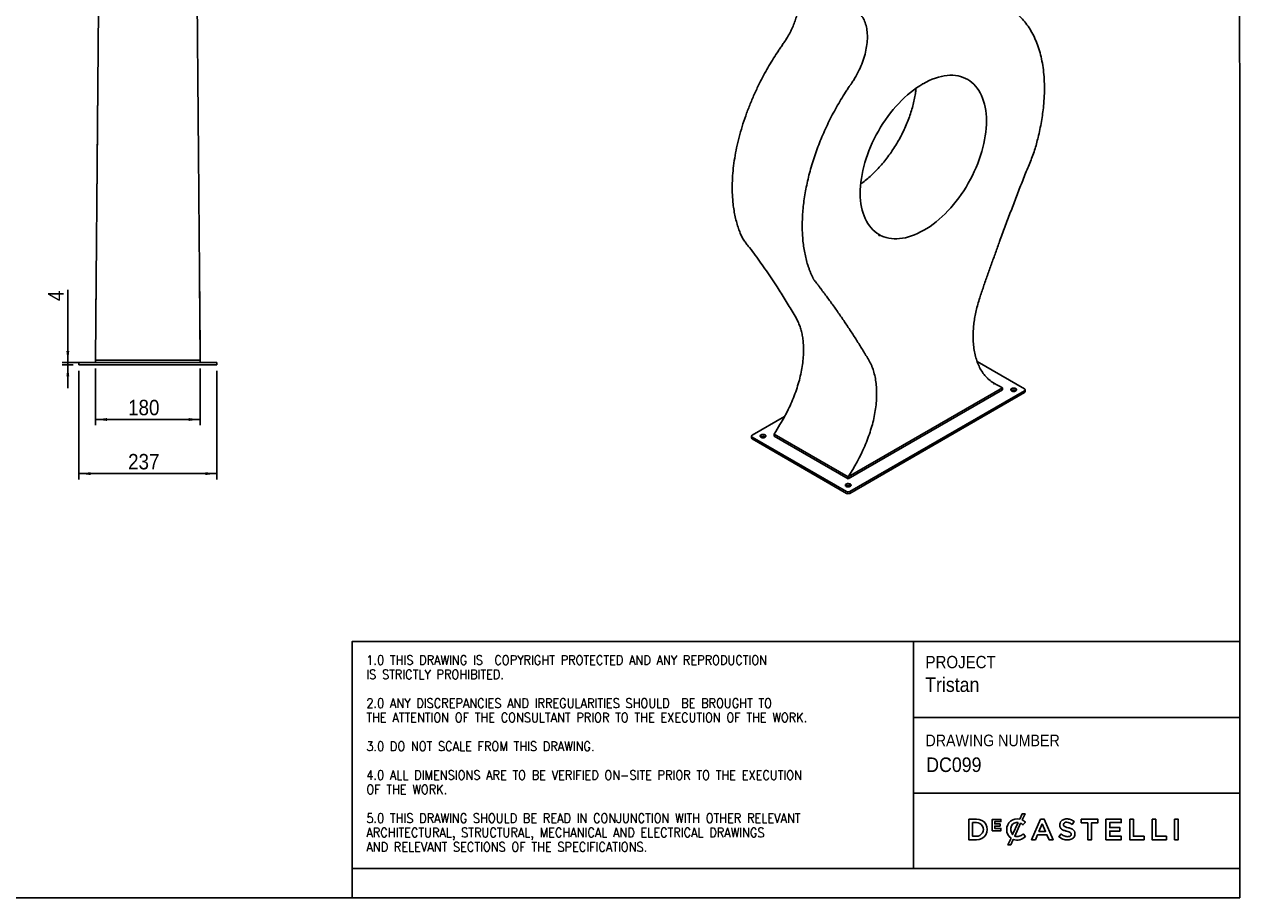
# Model space of a CAD drawing. Header units: millimetres. Extents: x 98 to 4198, y 5 to 2875.
# Tile 2 of 3: x 2110 to 4198, y 5 to 1505. Entities that reach past the tile are written whole.
import ezdxf

# ---------------------------------------------------------------- set-up
doc = ezdxf.new("R2010")
doc.units = ezdxf.units.MM
doc.header["$LTSCALE"] = 10
doc.linetypes.add('SLD-Solido', pattern=[0])
for name, color, linetype in [('NOTE', 3, 'SLD-Solido'), ('QUOTE', 1, 'SLD-Solido'), ('SCHIZZI', 9, 'Continuous')]:
    doc.layers.add(name, color=color, linetype=linetype)
doc.styles.add('SLDTEXTSTYLE0', font='Gothic.ttf', dxfattribs={"width": 0.913})
doc.styles.add('SLDTEXTSTYLE1', font='romans__.ttf', dxfattribs={"width": 0.893})
doc.dimstyles.new('SLDDIMSTYLE0', dxfattribs={"dimtxt": 26.458333, "dimasz": 20, "dimexe": 0, "dimexo": 0.0625, "dimgap": 6.614583, "dimtad": 1, "dimdec": 1, "dimrnd": 1e-09, "dimzin": 12, "dimdsep": 46, "dimtxsty": 'SLDTEXTSTYLE0', "dimsah": 1, "dimcen": 0.09, "dimadec": 0, "dimazin": 3, "dimtfac": 1, "dimtdec": 1, "dimtofl": 0, "dimtmove": 0, "dimatfit": 3, "dimfxl": 0, "dimfrac": 2, "dimtolj": 1, "dimtzin": 12, "dimarcsym": 0})
doc.dimstyles.new('SLDDIMSTYLE1', dxfattribs={"dimtxt": 26.458333, "dimasz": 20, "dimexe": 0, "dimexo": 0.0625, "dimgap": 6.614583, "dimtad": 1, "dimdec": 1, "dimrnd": 1e-09, "dimzin": 12, "dimdsep": 46, "dimtxsty": 'SLDTEXTSTYLE0', "dimsah": 1, "dimcen": 0.09, "dimadec": 0, "dimazin": 3, "dimtfac": 1, "dimtdec": 1, "dimtmove": 0, "dimatfit": 0, "dimfxl": 0, "dimfrac": 2, "dimtolj": 1, "dimtzin": 12, "dimarcsym": 0})

# ---------------------------------------------------------------- blocks, each defined once
blk = doc.blocks.new('_D_2')
at = {"layer": 'QUOTE'}
for p, q in [((2231.9, 914.3), (2231.9, 816.4)), ((2411.9, 914.3), (2411.9, 816.4)), ((2231.9, 826.4), (2411.9, 826.4))]:
    blk.add_line(p, q, dxfattribs=at)
for points in [[(2231.9, 826.4), (2251.9, 823.9), (2251.9, 828.9)], [(2411.9, 826.4), (2391.9, 828.9), (2391.9, 823.9)]]:
    blk.add_solid(points, dxfattribs=at)
at = {"layer": 'QUOTE', "insert": (2287.9, 860.2), "char_height": 26.46, "attachment_point": 1, "style": 'SLDTEXTSTYLE0'}
blk.add_mtext('180', dxfattribs=at)
blk = doc.blocks.new('_D_3')
at = {"layer": 'QUOTE'}
for p, q in [((2203.4, 910.3), (2203.4, 723.4)), ((2440.4, 910.3), (2440.4, 723.4)), ((2203.4, 733.4), (2440.4, 733.4))]:
    blk.add_line(p, q, dxfattribs=at)
for points in [[(2203.4, 733.4), (2223.4, 730.9), (2223.4, 735.9)], [(2440.4, 733.4), (2420.4, 735.9), (2420.4, 730.9)]]:
    blk.add_solid(points, dxfattribs=at)
at = {"layer": 'QUOTE', "insert": (2287.9, 767.2), "char_height": 26.46, "attachment_point": 1, "style": 'SLDTEXTSTYLE0'}
blk.add_mtext('237', dxfattribs=at)
blk = doc.blocks.new('_D_4')
at = {"layer": 'QUOTE'}
for p, q in [((2184.4, 924.3), (2184.4, 1049.4)), ((2221.9, 924.3), (2174.4, 924.3)), ((2193.4, 920.3), (2174.4, 920.3)), ((2184.4, 924.3), (2184.4, 920.3)), ((2184.4, 920.3), (2184.4, 880.3))]:
    blk.add_line(p, q, dxfattribs=at)
for points in [[(2184.4, 924.3), (2186.9, 944.3), (2181.9, 944.3)], [(2184.4, 920.3), (2181.9, 900.3), (2186.9, 900.3)]]:
    blk.add_solid(points, dxfattribs=at)
at = {"layer": 'QUOTE', "insert": (2150.6, 1029.9), "char_height": 26.5, "attachment_point": 1, "rotation": 90, "style": 'SLDTEXTSTYLE0'}
blk.add_mtext('4', dxfattribs=at)

msp = doc.modelspace()

# ---------------------------------------------------------------- linework, layer by layer
for p, q in [((3653.15, 1403.52), (3653.51, 1403.32)), ((3653.16, 1403.11), (3653.16, 1404.34)), ((3653.51, 1403.32), (3653.51, 1404.54)), ((2233.11, 1069.48), (2231.9, 928.3)), ((2233.11, 1069.49), (2233.11, 1069.49)), ((2410.69, 1069.6), (2410.69, 1069.6)), ((2410.69, 1069.6), (2411.9, 928.3)), ((2203.4, 920.3), (2203.4, 924.3)), ((2203.4, 924.3), (2207.4, 924.3)), ((2207.4, 920.3), (2203.4, 920.3)), ((2207.4, 924.3), (2436.4, 924.3)), ((2207.4, 920.3), (2436.4, 920.3)), ((2231.9, 928.3), (2231.9, 929.51)), ((2231.9, 928.3), (2411.9, 928.3)), ((2231.9, 928.3), (2411.9, 928.3)), ((2231.9, 924.3), (2231.9, 928.3)), ((2231.9, 928.3), (2233.4, 928.28)), ((2410.4, 928.28), (2411.9, 928.3)), ((2411.9, 928.3), (2411.9, 929.51)), ((2411.9, 924.3), (2411.9, 928.3)), ((2436.4, 924.3), (2440.4, 924.3)), ((2440.4, 920.3), (2436.4, 920.3)), ((2440.4, 924.3), (2440.4, 920.3)), ((3827.65, 879.12), (3746.5, 925.97)), ((3525.01, 727.68), (3790.18, 880.75)), ((3525.01, 724.41), (3790.18, 877.49)), ((3775.26, 886.94), (3775.54, 886.78)), ((3790.18, 877.49), (3790.18, 880.75)), ((3828.83, 874.22), (3828.83, 877.49)), ((3527.84, 702.78), (3827.65, 875.85)), ((3527.84, 699.51), (3827.65, 872.59)), ((3415.61, 831.47), (3360.26, 799.52)), ((3359.09, 797.89), (3359.09, 794.62)), ((3360.26, 796.25), (3522.18, 702.78)), ((3397.73, 801.15), (3525.01, 727.68)), ((3397.73, 797.89), (3397.73, 801.15)), ((3397.73, 801.15), (3525.01, 727.68)), ((3397.73, 801.15), (3398.79, 800.53)), ((3397.73, 797.89), (3525.01, 724.41)), ((3360.26, 792.99), (3522.18, 699.51)), ((3523.95, 728.28), (3525.01, 727.68)), ((3525.01, 724.41), (3525.01, 727.68))]:
    msp.add_line(p, q)
at = {"flags": 128}
for points in [[(3577.15, 1142.98), (3578.16, 1142.44), (3579.46, 1141.78)], [(3812.81, 875.45), (3813.63, 876.07), (3814.13, 876.8), (3814.27, 877.59), (3814.04, 878.36), (3813.45, 879.07), (3812.56, 879.66), (3811.42, 880.09), (3810.12, 880.33), (3808.76, 880.36), (3807.44, 880.17), (3806.25, 879.79), (3805.29, 879.23), (3804.62, 878.55), (3804.3, 877.78), (3804.34, 877), (3804.75, 876.25), (3805.5, 875.59), (3806.53, 875.07), (3807.76, 874.74), (3809.1, 874.6), (3810.45, 874.68), (3811.72, 874.97), (3812.81, 875.45)], [(3382.18, 795.85), (3383, 796.47), (3383.5, 797.2), (3383.64, 797.99), (3383.41, 798.76), (3382.82, 799.47), (3381.93, 800.06), (3380.79, 800.49), (3379.49, 800.73), (3378.13, 800.76), (3376.81, 800.57), (3375.62, 800.19), (3374.66, 799.63), (3373.99, 798.95), (3373.67, 798.18), (3373.71, 797.4), (3374.13, 796.65), (3374.87, 795.99), (3375.9, 795.47), (3377.13, 795.14), (3378.47, 795), (3379.83, 795.08), (3381.09, 795.37), (3382.18, 795.85)], [(3521.48, 715.43), (3520.65, 714.8), (3520.15, 714.07), (3520.02, 713.29), (3520.25, 712.52), (3520.83, 711.81), (3521.73, 711.21), (3522.87, 710.78), (3524.16, 710.54), (3525.52, 710.52), (3526.85, 710.7), (3528.03, 711.09), (3529, 711.65), (3529.66, 712.33), (3529.99, 713.09), (3529.94, 713.88), (3529.53, 714.63), (3528.78, 715.29), (3527.75, 715.8), (3526.53, 716.14), (3525.18, 716.27), (3523.83, 716.19), (3522.56, 715.91), (3521.48, 715.43)]]:
    msp.add_lwpolyline(points, dxfattribs=at)
for centre, radius, start, end in [((3809.27, 869.99), 7.17, 54.87257, 125.12743), ((3827.03, 877.49), 1.75, 290.78342, 69.21658), ((3826.82, 874.42), 2.01, 294.37466, 354.3052), ((3361.09, 794.82), 2.01, 185.6948, 245.62534), ((3360.88, 797.89), 1.75, 110.78342, 249.21658), ((3378.64, 790.39), 7.17, 54.87257, 125.12743), ((3525.01, 705.9), 7.17, 54.87257, 125.12743), ((3525.01, 708.23), 6.15, 242.60967, 297.39033), ((3525.01, 704.97), 6.15, 242.60967, 297.39033)]:
    msp.add_arc(centre, radius, start, end)
for points, knots in [([(2231.9, 929.51), (2231.95, 935.38), (2232.01, 941.97), (2232.13, 956.33), (2232.2, 964.1), (2232.3, 976.49), (2232.34, 980.74), (2232.42, 989.45), (2232.46, 993.91), (2232.53, 1003.01), (2232.57, 1007.65), (2232.66, 1017.07), (2232.7, 1021.85), (2232.78, 1031.51), (2232.82, 1036.39), (2232.91, 1046.23), (2232.95, 1051.18), (2233.04, 1061.12), (2233.08, 1066.11), (2233.17, 1076.08), (2233.21, 1081.06), (2233.29, 1090.99), (2233.34, 1095.94), (2233.42, 1105.77), (2233.46, 1110.64), (2233.53, 1117.86), (2233.55, 1120.25), (2233.59, 1124.98), (2233.61, 1127.33), (2233.67, 1134.32), (2233.71, 1138.91), (2233.77, 1145.72), (2233.79, 1147.98), (2233.83, 1152.48), (2233.84, 1154.72), (2233.9, 1161.43), (2233.94, 1165.87), (2234, 1172.54), (2234.02, 1174.76), (2234.06, 1179.21), (2234.07, 1181.44), (2234.13, 1188.12), (2234.17, 1192.57), (2234.25, 1201.46), (2234.28, 1205.89), (2234.36, 1214.75), (2234.4, 1219.17), (2234.51, 1232.42), (2234.59, 1241.23), (2234.74, 1258.81), (2234.81, 1267.58), (2234.93, 1280.68), (2234.96, 1285.04), (2235.04, 1293.75), (2235.07, 1298.09), (2235.15, 1306.78), (2235.19, 1311.11), (2235.24, 1317.62), (2235.26, 1319.79), (2235.3, 1324.14), (2235.32, 1326.31), (2235.37, 1332.82), (2235.41, 1337.15), (2235.46, 1343.61), (2235.48, 1345.75), (2235.52, 1350.01), (2235.54, 1352.13), (2235.59, 1358.46), (2235.63, 1362.66), (2235.71, 1371.2), (2235.74, 1375.53), (2235.79, 1382.27), (2235.81, 1384.55), (2235.86, 1389.17), (2235.88, 1391.51), (2235.94, 1398.59), (2235.98, 1403.37), (2236.1, 1417.76), (2236.18, 1427.44), (2236.31, 1442.18), (2236.35, 1447.12), (2236.43, 1457.07), (2236.48, 1462.07), (2236.6, 1477.11), (2236.69, 1487.2), (2236.86, 1507.41), (2236.95, 1517.52), (2237.12, 1537.67), (2237.21, 1547.71), (2237.38, 1567.61), (2237.46, 1577.47), (2237.63, 1596.9), (2237.71, 1606.48), (2237.87, 1625.25), (2237.95, 1634.45), (2238.1, 1652.36), (2238.17, 1661.08), (2238.32, 1677.95), (2238.39, 1686.1), (2238.52, 1701.76), (2238.58, 1709.25), (2238.67, 1719.96), (2238.7, 1723.45), (2238.75, 1728.52), (2238.76, 1730.19), (2238.79, 1733.46), (2238.8, 1735.08), (2238.83, 1738.25), (2238.84, 1739.81), (2238.86, 1742.13), (2238.87, 1742.9), (2238.88, 1744.44), (2238.89, 1745.2), (2238.91, 1747.49), (2238.92, 1749.03), (2238.94, 1751.44), (2238.95, 1752.26), (2238.97, 1753.93), (2238.97, 1754.79), (2239.01, 1759.2), (2239.04, 1763.04), (2239.1, 1769.14), (2239.12, 1771.23), (2239.15, 1775.5), (2239.17, 1777.67), (2239.21, 1782.1), (2239.23, 1784.35), (2239.27, 1788.92), (2239.29, 1791.24), (2239.35, 1798.31), (2239.39, 1803.14), (2239.48, 1812.92), (2239.52, 1817.87), (2239.61, 1827.78), (2239.65, 1832.74), (2239.74, 1842.56), (2239.78, 1847.43), (2239.86, 1856.94), (2239.9, 1861.58), (2239.96, 1868.31), (2239.98, 1870.51), (2240.02, 1874.83), (2240.04, 1876.95), (2240.09, 1883.16), (2240.12, 1887.1), (2240.17, 1892.59), (2240.19, 1894.35), (2240.22, 1897.72), (2240.23, 1899.32), (2240.26, 1902.42), (2240.27, 1903.91), (2240.3, 1906.83), (2240.31, 1908.26), (2240.33, 1911.16), (2240.35, 1912.62), (2240.37, 1915.66), (2240.39, 1917.23), (2240.41, 1920.46), (2240.43, 1922.11), (2240.46, 1925.47), (2240.47, 1927.18), (2240.51, 1932.39), (2240.54, 1935.98), (2240.61, 1943.41), (2240.64, 1947.25), (2240.71, 1955.14), (2240.74, 1959.19), (2240.81, 1967.5), (2240.85, 1971.75), (2240.92, 1980.43), (2240.96, 1984.86), (2241.04, 1993.88), (2241.08, 1998.47), (2241.16, 2007.78), (2241.2, 2012.51), (2241.26, 2019.69), (2241.28, 2022.1), (2241.32, 2026.94), (2241.34, 2029.37), (2241.38, 2034.24), (2241.4, 2036.69), (2241.43, 2040.37), (2241.44, 2041.6), (2241.47, 2044.07), (2241.48, 2045.3), (2241.53, 2051.5), (2241.57, 2056.52), (2241.63, 2062.85), (2241.64, 2064.13), (2241.66, 2066.68), (2241.67, 2067.95), (2241.7, 2071.78), (2241.72, 2074.32), (2241.75, 2078.11), (2241.76, 2079.37), (2241.79, 2081.88), (2241.8, 2083.14), (2241.83, 2086.9), (2241.85, 2089.42), (2241.89, 2094.44), (2241.91, 2096.95), (2241.96, 2101.98), (2241.98, 2104.5), (2242.04, 2112.04), (2242.09, 2117.07), (2242.17, 2127.11), (2242.22, 2132.12), (2242.3, 2142.13), (2242.34, 2147.13), (2242.43, 2157.11), (2242.47, 2162.1), (2242.56, 2172.04), (2242.6, 2177.01), (2242.73, 2191.87), (2242.81, 2201.73), (2242.98, 2221.36), (2243.06, 2231.12), (2243.19, 2245.66), (2243.23, 2250.5), (2243.31, 2260.12), (2243.35, 2264.92), (2243.41, 2272.09), (2243.43, 2274.47), (2243.47, 2279.23), (2243.49, 2281.61), (2243.56, 2288.73), (2243.6, 2293.46), (2243.66, 2300.51), (2243.68, 2302.85), (2243.72, 2307.51), (2243.74, 2309.83), (2243.78, 2314.47), (2243.8, 2316.78), (2243.84, 2321.42), (2243.85, 2323.74), (2243.91, 2330.71), (2243.95, 2335.39), (2244.04, 2344.78), (2244.08, 2349.49), (2244.16, 2358.93), (2244.2, 2363.66), (2244.28, 2373.14), (2244.32, 2377.9), (2244.44, 2392.19), (2244.52, 2401.77), (2244.69, 2421.01), (2244.77, 2430.67), (2245.19, 2479.17), (2245.53, 2518.58), (2246.21, 2598.06), (2246.55, 2638.14), (2246.9, 2678.27)], [0, 0, 0, 0, 0.015625, 0.015625, 0.03125, 0.03125, 0.0390625, 0.0390625, 0.046875, 0.046875, 0.0546875, 0.0546875, 0.0625, 0.0625, 0.0703125, 0.0703125, 0.078125, 0.078125, 0.0859375, 0.0859375, 0.09375, 0.09375, 0.1015625, 0.1015625, 0.109375, 0.109375, 0.1132813, 0.1132813, 0.1171875, 0.1171875, 0.125, 0.125, 0.1289063, 0.1289063, 0.1328125, 0.1328125, 0.140625, 0.140625, 0.1445313, 0.1445313, 0.1484375, 0.1484375, 0.15625, 0.15625, 0.1640625, 0.1640625, 0.171875, 0.171875, 0.1875, 0.1875, 0.203125, 0.203125, 0.2109375, 0.2109375, 0.21875, 0.21875, 0.2265625, 0.2265625, 0.2304688, 0.2304688, 0.234375, 0.234375, 0.2421875, 0.2421875, 0.2460938, 0.2460938, 0.25, 0.25, 0.2578125, 0.2578125, 0.265625, 0.265625, 0.2695313, 0.2695313, 0.2734375, 0.2734375, 0.28125, 0.28125, 0.296875, 0.296875, 0.3046875, 0.3046875, 0.3125, 0.3125, 0.328125, 0.328125, 0.34375, 0.34375, 0.359375, 0.359375, 0.375, 0.375, 0.390625, 0.390625, 0.40625, 0.40625, 0.421875, 0.421875, 0.4375, 0.4375, 0.453125, 0.453125, 0.4609375, 0.4609375, 0.4648438, 0.4648438, 0.46875, 0.46875, 0.4726563, 0.4726563, 0.4746094, 0.4746094, 0.4765625, 0.4765625, 0.4804688, 0.4804688, 0.4824219, 0.4824219, 0.484375, 0.484375, 0.4921875, 0.4921875, 0.4960938, 0.4960938, 0.5, 0.5, 0.5039063, 0.5039063, 0.5078125, 0.5078125, 0.515625, 0.515625, 0.5234375, 0.5234375, 0.53125, 0.53125, 0.5390625, 0.5390625, 0.546875, 0.546875, 0.5507813, 0.5507813, 0.5546875, 0.5546875, 0.5625, 0.5625, 0.5664063, 0.5664063, 0.5703125, 0.5703125, 0.5742188, 0.5742188, 0.578125, 0.578125, 0.5820313, 0.5820313, 0.5859375, 0.5859375, 0.5898438, 0.5898438, 0.59375, 0.59375, 0.6015625, 0.6015625, 0.609375, 0.609375, 0.6171875, 0.6171875, 0.625, 0.625, 0.6328125, 0.6328125, 0.640625, 0.640625, 0.6484375, 0.6484375, 0.6523438, 0.6523438, 0.65625, 0.65625, 0.6601563, 0.6601563, 0.6621094, 0.6621094, 0.6640625, 0.6640625, 0.671875, 0.671875, 0.6738281, 0.6738281, 0.6757813, 0.6757813, 0.6796875, 0.6796875, 0.6816406, 0.6816406, 0.6835938, 0.6835938, 0.6875, 0.6875, 0.6914063, 0.6914063, 0.6953125, 0.6953125, 0.703125, 0.703125, 0.7109375, 0.7109375, 0.71875, 0.71875, 0.7265625, 0.7265625, 0.734375, 0.734375, 0.75, 0.75, 0.765625, 0.765625, 0.7734375, 0.7734375, 0.78125, 0.78125, 0.7851563, 0.7851563, 0.7890625, 0.7890625, 0.796875, 0.796875, 0.8007813, 0.8007813, 0.8046875, 0.8046875, 0.8085938, 0.8085938, 0.8125, 0.8125, 0.8203125, 0.8203125, 0.828125, 0.828125, 0.8359375, 0.8359375, 0.84375, 0.84375, 0.859375, 0.859375, 0.875, 0.875, 0.9375, 0.9375, 1, 1, 1, 1]), ([(2411.9, 929.51), (2411.8, 941.31), (2411.67, 955.93), (2411.46, 980.73), (2411.38, 989.48), (2411.26, 1003.14), (2411.22, 1007.79), (2411.14, 1017.21), (2411.1, 1021.98), (2411.02, 1031.64), (2410.97, 1036.53), (2410.89, 1046.39), (2410.84, 1051.36), (2410.76, 1061.33), (2410.72, 1066.33), (2410.63, 1076.31), (2410.59, 1081.29), (2410.46, 1096.17), (2410.37, 1106.01), (2410.25, 1120.45), (2410.21, 1125.2), (2410.15, 1132.21), (2410.13, 1134.52), (2410.09, 1139.1), (2410.07, 1141.37), (2410.03, 1145.89), (2410.01, 1148.14), (2409.97, 1152.63), (2409.95, 1154.87), (2409.91, 1159.33), (2409.89, 1161.56), (2409.85, 1166.02), (2409.84, 1168.24), (2409.78, 1174.93), (2409.74, 1179.4), (2409.66, 1188.31), (2409.63, 1192.75), (2409.51, 1206.08), (2409.44, 1214.93), (2409.28, 1232.6), (2409.21, 1241.41), (2409.06, 1258.99), (2408.98, 1267.75), (2408.83, 1285.24), (2408.76, 1293.95), (2408.65, 1306.99), (2408.61, 1311.33), (2408.53, 1320), (2408.5, 1324.33), (2408.42, 1332.97), (2408.38, 1337.28), (2408.31, 1345.89), (2408.27, 1350.19), (2408.22, 1356.65), (2408.2, 1358.81), (2408.17, 1363.12), (2408.15, 1365.27), (2408.11, 1369.55), (2408.1, 1371.67), (2408.07, 1374.83), (2408.06, 1375.87), (2408.04, 1378), (2408.03, 1379.08), (2408.01, 1380.75), (2408.01, 1381.32), (2408, 1382.47), (2407.99, 1383.05), (2407.98, 1384.8), (2407.97, 1385.97), (2407.95, 1388.33), (2407.94, 1389.52), (2407.92, 1391.85), (2407.91, 1393.02), (2407.88, 1396.52), (2407.86, 1398.86), (2407.82, 1403.6), (2407.8, 1405.98), (2407.76, 1410.76), (2407.74, 1413.15), (2407.7, 1417.97), (2407.68, 1420.39), (2407.61, 1427.67), (2407.57, 1432.56), (2407.45, 1447.32), (2407.36, 1457.27), (2407.19, 1477.32), (2407.1, 1487.4), (2406.93, 1507.6), (2406.85, 1517.72), (2406.67, 1537.87), (2406.59, 1547.91), (2406.42, 1567.8), (2406.34, 1577.65), (2406.17, 1597.08), (2406.09, 1606.65), (2405.93, 1625.42), (2405.85, 1634.61), (2405.7, 1652.51), (2405.62, 1661.23), (2405.48, 1678.09), (2405.41, 1686.24), (2405.28, 1701.88), (2405.21, 1709.38), (2405.12, 1720.08), (2405.09, 1723.55), (2405.03, 1730.31), (2405.01, 1733.59), (2404.97, 1737.57), (2404.96, 1738.36), (2404.95, 1739.93), (2404.94, 1740.71), (2404.93, 1741.86), (2404.93, 1742.24), (2404.93, 1742.82), (2404.92, 1743.02), (2404.92, 1743.4), (2404.92, 1743.59), (2404.92, 1744.15), (2404.91, 1744.51), (2404.91, 1745.22), (2404.9, 1745.59), (2404.89, 1746.7), (2404.89, 1747.48), (2404.87, 1749.06), (2404.87, 1749.86), (2404.84, 1752.32), (2404.83, 1754.03), (2404.78, 1759.37), (2404.75, 1763.19), (2404.68, 1771.26), (2404.64, 1775.51), (2404.57, 1784.36), (2404.53, 1788.96), (2404.44, 1798.37), (2404.4, 1803.2), (2404.32, 1812.97), (2404.27, 1817.92), (2404.19, 1827.82), (2404.14, 1832.77), (2404.06, 1842.58), (2404.02, 1847.44), (2403.93, 1856.94), (2403.89, 1861.6), (2403.82, 1870.58), (2403.78, 1874.91), (2403.71, 1883.14), (2403.67, 1887.05), (2403.61, 1894.36), (2403.58, 1897.76), (2403.54, 1902.43), (2403.53, 1903.91), (2403.51, 1906.01), (2403.5, 1906.71), (2403.49, 1908.13), (2403.48, 1908.85), (2403.46, 1911.05), (2403.45, 1912.56), (2403.43, 1915.65), (2403.41, 1917.22), (2403.37, 1922.04), (2403.34, 1925.38), (2403.25, 1935.8), (2403.19, 1943.26), (2403.06, 1959.03), (2402.98, 1967.35), (2402.84, 1984.71), (2402.76, 1993.75), (2402.64, 2007.72), (2402.6, 2012.44), (2402.54, 2019.61), (2402.52, 2022.02), (2402.48, 2026.85), (2402.46, 2029.28), (2402.42, 2034.16), (2402.39, 2036.62), (2402.35, 2041.55), (2402.33, 2044.03), (2402.29, 2048.99), (2402.27, 2051.48), (2402.24, 2055.21), (2402.23, 2056.46), (2402.21, 2058.32), (2402.21, 2058.95), (2402.2, 2060.19), (2402.19, 2060.82), (2402.17, 2062.71), (2402.16, 2063.99), (2402.15, 2065.93), (2402.14, 2066.58), (2402.13, 2067.88), (2402.12, 2068.53), (2402.11, 2070.46), (2402.1, 2071.74), (2402.08, 2073.63), (2402.08, 2074.26), (2402.07, 2075.51), (2402.06, 2076.13), (2402.03, 2079.26), (2402.01, 2081.77), (2401.97, 2086.81), (2401.95, 2089.33), (2401.9, 2094.37), (2401.88, 2096.89), (2401.84, 2101.92), (2401.82, 2104.43), (2401.75, 2111.97), (2401.71, 2116.99), (2401.58, 2132.05), (2401.5, 2142.06), (2401.24, 2172.01), (2401.07, 2191.85), (2400.82, 2221.29), (2400.73, 2231.06), (2400.61, 2245.6), (2400.57, 2250.43), (2400.49, 2260.07), (2400.45, 2264.87), (2400.36, 2274.43), (2400.32, 2279.18), (2400.26, 2286.29), (2400.24, 2288.66), (2400.2, 2293.38), (2400.18, 2295.75), (2400.15, 2299.28), (2400.14, 2300.45), (2400.12, 2302.8), (2400.11, 2303.97), (2400.08, 2307.45), (2400.06, 2309.76), (2400.02, 2314.38), (2400, 2316.7), (2399.96, 2321.34), (2399.94, 2323.67), (2399.88, 2330.68), (2399.84, 2335.36), (2399.76, 2344.75), (2399.72, 2349.45), (2399.6, 2363.6), (2399.52, 2373.09), (2399.27, 2401.69), (2399.11, 2420.94), (2398.61, 2479.14), (2398.27, 2518.56), (2397.59, 2598.05), (2397.24, 2638.13), (2396.9, 2678.27)], [0, 0, 0, 0, 0.03125, 0.03125, 0.046875, 0.046875, 0.0546875, 0.0546875, 0.0625, 0.0625, 0.0703125, 0.0703125, 0.078125, 0.078125, 0.0859375, 0.0859375, 0.09375, 0.09375, 0.109375, 0.109375, 0.1171875, 0.1171875, 0.1210937, 0.1210937, 0.125, 0.125, 0.1289062, 0.1289062, 0.1328125, 0.1328125, 0.1367187, 0.1367187, 0.140625, 0.140625, 0.1484375, 0.1484375, 0.15625, 0.15625, 0.171875, 0.171875, 0.1875, 0.1875, 0.203125, 0.203125, 0.21875, 0.21875, 0.2265625, 0.2265625, 0.234375, 0.234375, 0.2421875, 0.2421875, 0.25, 0.25, 0.2539062, 0.2539062, 0.2578125, 0.2578125, 0.2617187, 0.2617187, 0.2636719, 0.2636719, 0.265625, 0.265625, 0.2666016, 0.2666016, 0.2675781, 0.2675781, 0.2695312, 0.2695312, 0.2714844, 0.2714844, 0.2734375, 0.2734375, 0.2773437, 0.2773437, 0.28125, 0.28125, 0.2851562, 0.2851562, 0.2890625, 0.2890625, 0.296875, 0.296875, 0.3125, 0.3125, 0.328125, 0.328125, 0.34375, 0.34375, 0.359375, 0.359375, 0.375, 0.375, 0.390625, 0.390625, 0.40625, 0.40625, 0.421875, 0.421875, 0.4375, 0.4375, 0.453125, 0.453125, 0.4609375, 0.4609375, 0.46875, 0.46875, 0.4707031, 0.4707031, 0.4726563, 0.4726563, 0.4736328, 0.4736328, 0.4741211, 0.4741211, 0.4746094, 0.4746094, 0.4755859, 0.4755859, 0.4765625, 0.4765625, 0.4785156, 0.4785156, 0.4804688, 0.4804688, 0.484375, 0.484375, 0.4921875, 0.4921875, 0.5, 0.5, 0.5078125, 0.5078125, 0.515625, 0.515625, 0.5234375, 0.5234375, 0.53125, 0.53125, 0.5390625, 0.5390625, 0.546875, 0.546875, 0.5546875, 0.5546875, 0.5625, 0.5625, 0.5703125, 0.5703125, 0.5742188, 0.5742188, 0.5761719, 0.5761719, 0.578125, 0.578125, 0.5820313, 0.5820313, 0.5859375, 0.5859375, 0.59375, 0.59375, 0.609375, 0.609375, 0.625, 0.625, 0.640625, 0.640625, 0.6484375, 0.6484375, 0.6523438, 0.6523438, 0.65625, 0.65625, 0.6601563, 0.6601563, 0.6640625, 0.6640625, 0.6679688, 0.6679688, 0.6699219, 0.6699219, 0.6708984, 0.6708984, 0.671875, 0.671875, 0.6738281, 0.6738281, 0.6748047, 0.6748047, 0.6757813, 0.6757813, 0.6777344, 0.6777344, 0.6787109, 0.6787109, 0.6796875, 0.6796875, 0.6835938, 0.6835938, 0.6875, 0.6875, 0.6914063, 0.6914063, 0.6953125, 0.6953125, 0.703125, 0.703125, 0.71875, 0.71875, 0.75, 0.75, 0.765625, 0.765625, 0.7734375, 0.7734375, 0.78125, 0.78125, 0.7890625, 0.7890625, 0.7929688, 0.7929688, 0.796875, 0.796875, 0.7988281, 0.7988281, 0.8007813, 0.8007813, 0.8046875, 0.8046875, 0.8085938, 0.8085938, 0.8125, 0.8125, 0.8203125, 0.8203125, 0.828125, 0.828125, 0.84375, 0.84375, 0.875, 0.875, 0.9375, 0.9375, 1, 1, 1, 1]), ([(3750.9, 2299.25), (3751.24, 2290.19), (3751.92, 2272.08), (3753.93, 2245.54), (3756.67, 2219.5), (3760.2, 2194.04), (3764.5, 2169.16), (3769.58, 2144.9), (3775.41, 2121.28), (3781.36, 2100.59), (3787.17, 2082.64), (3792.64, 2067.26), (3798.47, 2052.23), (3804.61, 2037.51), (3811.4, 2023.56), (3817.24, 2008.72), (3822.58, 1993.49), (3827.33, 1977.72), (3831.55, 1961.26), (3835.23, 1944.11), (3838.31, 1926.28), (3840.77, 1907.96), (3842.66, 1889.24), (3843.53, 1873.72), (3843.98, 1861.82), (3844.41, 1853.74), (3844.17, 1845.22), (3843.06, 1836.29), (3841.53, 1827.26), (3839.57, 1816.69), (3836.9, 1804.5), (3833.09, 1790.64), (3828.61, 1776.72), (3823.29, 1762.26), (3817.02, 1747.33), (3809.77, 1732.03), (3801.8, 1717), (3794.21, 1704.16), (3787.38, 1693.37), (3781.34, 1684.67), (3775.2, 1676.19), (3769.36, 1667.51), (3764.17, 1658.58), (3759.67, 1649.54), (3755.82, 1640.49), (3752.57, 1631.4), (3749.97, 1622.33), (3748.04, 1613.37), (3746.79, 1604.62), (3746.25, 1596.16), (3746.42, 1588.08), (3747.29, 1580.46), (3748.85, 1573.38), (3751.1, 1566.91), (3754.01, 1561.12), (3757.54, 1556.03), (3761.64, 1551.7), (3765.92, 1548.52), (3770.25, 1546.4), (3774.44, 1545.01), (3778.7, 1543.72), (3784.34, 1541.82), (3791.2, 1539.04), (3799.03, 1534.95), (3806.49, 1530.22), (3814.34, 1524.24), (3822.37, 1516.73), (3830.35, 1507.44), (3837.5, 1497.08), (3843.8, 1485.7), (3849.22, 1473.35), (3853.72, 1460.1), (3857.29, 1446.01), (3859.92, 1431.13), (3861.59, 1415.54), (3862.29, 1399.31), (3862.02, 1382.5), (3860.89, 1366.64), (3859.18, 1351.94), (3857.07, 1338.5), (3854.39, 1324.9), (3851.46, 1312.09), (3848.48, 1300.13), (3845.28, 1289.01), (3841.32, 1277.86), (3836.81, 1266.8), (3830.24, 1251.29), (3822.41, 1231.16), (3812.97, 1206.49), (3803.49, 1181.8), (3794.26, 1157.1), (3785.8, 1134.15), (3778.1, 1112.96), (3771.13, 1093.53), (3764.31, 1074.1), (3757.4, 1054.68), (3751.71, 1038.08), (3747.53, 1024.31), (3744.74, 1013.41), (3742.57, 1002.65), (3740.99, 992.06), (3739.89, 980.82), (3739.45, 969.07), (3739.9, 957.01), (3741.27, 945.56), (3743.53, 934.8), (3746.68, 924.81), (3750.68, 915.66), (3755.52, 907.43), (3761.15, 900.18), (3767.54, 893.96), (3774.63, 888.83), (3790.18, 880.75)], [0, 0, 0, 0, 0.0174801, 0.0349605, 0.0524409, 0.0699213, 0.0874016, 0.1048824, 0.122363, 0.1398432, 0.1521499, 0.1644556, 0.1767647, 0.189064, 0.2013948, 0.213534, 0.2256644, 0.2377975, 0.2499299, 0.2624629, 0.2749959, 0.2875291, 0.3000681, 0.3125981, 0.3178101, 0.3230507, 0.328339, 0.33362, 0.3388828, 0.3441222, 0.3519835, 0.359859, 0.367733, 0.3756022, 0.3844154, 0.3932294, 0.402045, 0.4108594, 0.4164046, 0.4219499, 0.4274406, 0.4328784, 0.4383015, 0.4434554, 0.4486085, 0.4537469, 0.4588804, 0.4640186, 0.4691592, 0.474295, 0.4794298, 0.4845671, 0.4897064, 0.4948415, 0.4999737, 0.5051233, 0.5102811, 0.5154204, 0.51926, 0.5231313, 0.5270444, 0.5309672, 0.5388231, 0.5466811, 0.5545367, 0.5623925, 0.5728677, 0.5833422, 0.5938168, 0.6042931, 0.61477, 0.6252445, 0.6357184, 0.6461936, 0.6566678, 0.667141, 0.6776166, 0.6880952, 0.6959557, 0.703812, 0.7116617, 0.7195157, 0.7258161, 0.7321251, 0.7384311, 0.7447207, 0.7509876, 0.7649616, 0.7789647, 0.7929642, 0.8069611, 0.8209599, 0.831959, 0.842956, 0.8539573, 0.8649578, 0.8759278, 0.882141, 0.8883371, 0.8945408, 0.9007513, 0.9069592, 0.9147102, 0.9224605, 0.9302122, 0.9379604, 0.9457108, 0.9534712, 0.9612254, 0.9689772, 0.9767286, 1, 1, 1, 1]), ([(3525.01, 727.68), (3535.8, 744.61), (3545.63, 762.33), (3557.34, 789.52), (3560.73, 798.68), (3564.98, 812.39), (3566.26, 816.95), (3568.52, 826.01), (3569.51, 830.51), (3571.19, 839.44), (3571.88, 843.87), (3572.96, 852.61), (3573.35, 856.93), (3573.83, 865.42), (3573.92, 869.58), (3573.79, 877.73), (3573.57, 881.7), (3572.46, 893.32), (3571.1, 900.64), (3568.21, 910.86), (3567.11, 914.14), (3565.22, 918.82), (3564.55, 920.34), (3563.14, 923.29), (3562.4, 924.73), (3560.86, 927.57), (3560.07, 928.97), (3558.46, 931.74), (3557.65, 933.11), (3556, 935.84), (3555.17, 937.19), (3553.51, 939.9), (3552.67, 941.25), (3550.17, 945.32), (3548.5, 948.03), (3545.16, 953.44), (3543.49, 956.14), (3538.43, 964.19), (3535.01, 969.51), (3528.14, 980.09), (3524.67, 985.35), (3517.68, 995.79), (3514.15, 1000.97), (3507.03, 1011.25), (3503.45, 1016.36), (3498.02, 1023.97), (3496.2, 1026.49), (3492.56, 1031.52), (3490.73, 1034.03), (3487.05, 1039.03), (3485.21, 1041.52), (3481.49, 1046.46), (3479.62, 1048.92), (3476.83, 1052.63), (3475.91, 1053.88), (3474.06, 1056.36), (3473.14, 1057.6), (3471.26, 1060.04), (3470.32, 1061.24), (3468.86, 1063), (3468.36, 1063.57), (3467.37, 1064.76), (3466.88, 1065.36), (3466.18, 1066.34), (3465.95, 1066.67), (3465.52, 1067.36), (3465.31, 1067.72), (3464.71, 1068.81), (3464.34, 1069.57), (3463.64, 1071.11), (3463.3, 1071.89), (3462.64, 1073.43), (3462.3, 1074.19), (3461.29, 1076.5), (3460.62, 1078.03), (3459.32, 1081.19), (3458.71, 1082.79), (3457.52, 1086.04), (3456.94, 1087.68), (3455.84, 1091.01), (3455.3, 1092.7), (3453.78, 1097.81), (3452.84, 1101.3), (3450.31, 1111.99), (3448.98, 1119.42), (3447.03, 1134.8), (3446.42, 1142.75), (3445.92, 1159.1), (3446.03, 1167.49), (3446.98, 1184.64), (3447.82, 1193.38), (3450.22, 1211.15), (3451.77, 1220.16), (3455.59, 1238.36), (3457.84, 1247.55), (3463.03, 1266), (3465.97, 1275.26), (3472.49, 1293.77), (3476.07, 1303.02), (3483.84, 1321.39), (3488.04, 1330.52), (3496.99, 1348.57), (3501.75, 1357.49), (3509.28, 1370.64), (3511.85, 1374.99), (3517.12, 1383.6), (3519.82, 1387.86), (3523.26, 1393.13), (3523.95, 1394.17), (3525.34, 1396.27), (3526.05, 1397.32), (3527.09, 1398.87), (3527.44, 1399.39), (3527.98, 1400.17), (3528.16, 1400.44), (3528.53, 1400.97), (3528.71, 1401.23), (3529.26, 1402), (3529.62, 1402.51), (3530.32, 1403.5), (3530.67, 1404), (3531.7, 1405.51), (3532.38, 1406.55), (3533.73, 1408.62), (3534.39, 1409.67), (3536.34, 1412.82), (3537.59, 1414.96), (3541.21, 1421.44), (3543.43, 1425.87), (3547.45, 1434.83), (3549.24, 1439.37), (3552.34, 1448.45), (3553.66, 1452.99), (3555.78, 1461.97), (3556.58, 1466.41), (3557.68, 1475.09), (3557.96, 1479.33), (3558, 1487.51), (3557.76, 1491.45), (3556.74, 1498.95), (3555.98, 1502.5), (3553.93, 1509.15), (3552.65, 1512.25), (3549.61, 1517.89), (3547.86, 1520.44), (3543.91, 1524.94), (3541.72, 1526.89), (3536.94, 1530.16), (3534.36, 1531.47), (3530.24, 1532.94), (3528.83, 1533.34), (3526.65, 1533.82), (3525.91, 1533.96), (3524.42, 1534.27), (3523.68, 1534.44), (3521.47, 1534.98), (3520.02, 1535.39), (3517.17, 1536.28), (3515.76, 1536.76), (3511.58, 1538.31), (3508.87, 1539.5), (3500.99, 1543.54), (3496.08, 1546.84), (3487.01, 1554.59), (3482.85, 1559.05), (3475.38, 1569.03), (3472.07, 1574.56), (3467.77, 1583.58), (3466.45, 1586.71), (3464.64, 1591.57), (3464.07, 1593.22), (3462.98, 1596.57), (3462.46, 1598.27), (3461.48, 1601.73), (3461.02, 1603.48), (3460.17, 1607.05), (3459.79, 1608.87), (3459.08, 1612.55), (3458.75, 1614.41), (3458.29, 1617.22), (3458.14, 1618.16), (3457.92, 1619.56), (3457.85, 1620.03), (3457.7, 1620.98), (3457.62, 1621.45), (3457.41, 1622.89), (3457.29, 1623.86), (3457.15, 1625.38), (3457.12, 1625.9), (3457.07, 1626.95), (3457.06, 1627.47), (3457.05, 1629.06), (3457.07, 1630.12), (3457.11, 1631.7), (3457.12, 1632.22), (3457.14, 1633.27), (3457.15, 1633.79), (3457.19, 1636.39), (3457.21, 1638.46), (3457.26, 1642.65), (3457.31, 1644.75), (3457.43, 1648.97), (3457.51, 1651.08), (3457.68, 1655.33), (3457.77, 1657.45), (3458.08, 1663.84), (3458.32, 1668.11), (3459.19, 1681.01), (3459.93, 1689.68), (3462.64, 1715.91), (3465.1, 1733.68), (3469.77, 1760.62), (3471.49, 1769.65), (3474.31, 1783.25), (3475.28, 1787.8), (3477.32, 1796.9), (3478.37, 1801.47), (3480.57, 1810.61), (3481.72, 1815.19), (3483.48, 1822.06), (3484.07, 1824.35), (3485.27, 1828.93), (3485.88, 1831.23), (3486.83, 1834.69), (3487.15, 1835.84), (3487.81, 1838.15), (3488.14, 1839.3), (3489.16, 1842.76), (3489.85, 1845.06), (3491.2, 1849.64), (3491.86, 1851.93), (3493.16, 1856.51), (3493.8, 1858.8), (3495.71, 1865.68), (3496.97, 1870.26), (3499.44, 1879.41), (3500.64, 1883.98), (3504.19, 1897.68), (3506.46, 1906.8), (3512.96, 1934.11), (3516.89, 1952.23), (3527.48, 2006.28), (3532.93, 2041.88), (3540.5, 2111.72), (3542.62, 2145.96), (3543.08, 2179.28)], [0, 0, 0, 0, 0.03125, 0.03125, 0.046875, 0.046875, 0.0546875, 0.0546875, 0.0625, 0.0625, 0.0703125, 0.0703125, 0.078125, 0.078125, 0.0859375, 0.0859375, 0.09375, 0.09375, 0.109375, 0.109375, 0.1171875, 0.1171875, 0.1210937, 0.1210937, 0.125, 0.125, 0.1289062, 0.1289062, 0.1328125, 0.1328125, 0.1367187, 0.1367187, 0.140625, 0.140625, 0.1484375, 0.1484375, 0.15625, 0.15625, 0.171875, 0.171875, 0.1875, 0.1875, 0.203125, 0.203125, 0.21875, 0.21875, 0.2265625, 0.2265625, 0.234375, 0.234375, 0.2421875, 0.2421875, 0.25, 0.25, 0.2539062, 0.2539062, 0.2578125, 0.2578125, 0.2617187, 0.2617187, 0.2636719, 0.2636719, 0.265625, 0.265625, 0.2666016, 0.2666016, 0.2675781, 0.2675781, 0.2695312, 0.2695312, 0.2714844, 0.2714844, 0.2734375, 0.2734375, 0.2773437, 0.2773437, 0.28125, 0.28125, 0.2851562, 0.2851562, 0.2890625, 0.2890625, 0.296875, 0.296875, 0.3125, 0.3125, 0.328125, 0.328125, 0.34375, 0.34375, 0.359375, 0.359375, 0.375, 0.375, 0.390625, 0.390625, 0.40625, 0.40625, 0.421875, 0.421875, 0.4375, 0.4375, 0.453125, 0.453125, 0.4609375, 0.4609375, 0.46875, 0.46875, 0.4707031, 0.4707031, 0.4726563, 0.4726563, 0.4736328, 0.4736328, 0.4741211, 0.4741211, 0.4746094, 0.4746094, 0.4755859, 0.4755859, 0.4765625, 0.4765625, 0.4785156, 0.4785156, 0.4804688, 0.4804688, 0.484375, 0.484375, 0.4921875, 0.4921875, 0.5, 0.5, 0.5078125, 0.5078125, 0.515625, 0.515625, 0.5234375, 0.5234375, 0.53125, 0.53125, 0.5390625, 0.5390625, 0.546875, 0.546875, 0.5546875, 0.5546875, 0.5625, 0.5625, 0.5703125, 0.5703125, 0.5742188, 0.5742188, 0.5761719, 0.5761719, 0.578125, 0.578125, 0.5820313, 0.5820313, 0.5859375, 0.5859375, 0.59375, 0.59375, 0.609375, 0.609375, 0.625, 0.625, 0.640625, 0.640625, 0.6484375, 0.6484375, 0.6523438, 0.6523438, 0.65625, 0.65625, 0.6601563, 0.6601563, 0.6640625, 0.6640625, 0.6679688, 0.6679688, 0.6699219, 0.6699219, 0.6708984, 0.6708984, 0.671875, 0.671875, 0.6738281, 0.6738281, 0.6748047, 0.6748047, 0.6757813, 0.6757813, 0.6777344, 0.6777344, 0.6787109, 0.6787109, 0.6796875, 0.6796875, 0.6835938, 0.6835938, 0.6875, 0.6875, 0.6914063, 0.6914063, 0.6953125, 0.6953125, 0.703125, 0.703125, 0.71875, 0.71875, 0.75, 0.75, 0.765625, 0.765625, 0.7734375, 0.7734375, 0.78125, 0.78125, 0.7890625, 0.7890625, 0.7929688, 0.7929688, 0.796875, 0.796875, 0.7988281, 0.7988281, 0.8007813, 0.8007813, 0.8046875, 0.8046875, 0.8085938, 0.8085938, 0.8125, 0.8125, 0.8203125, 0.8203125, 0.828125, 0.828125, 0.84375, 0.84375, 0.875, 0.875, 0.9375, 0.9375, 1, 1, 1, 1]), ([(3435.36, 1581.67), (3436.23, 1579.84), (3438.01, 1576.07), (3439.86, 1569.55), (3441.12, 1562.38), (3441.66, 1554.68), (3441.49, 1546.56), (3440.62, 1538.07), (3439.06, 1529.32), (3436.81, 1520.39), (3433.9, 1511.37), (3430.37, 1502.33), (3426.27, 1493.38), (3421.99, 1485.36), (3417.66, 1478.31), (3413.47, 1472.15), (3409.21, 1466), (3403.57, 1457.69), (3396.71, 1447.1), (3388.88, 1434.12), (3381.42, 1420.93), (3373.57, 1406.06), (3365.54, 1389.48), (3357.56, 1371.21), (3350.41, 1352.84), (3344.11, 1334.44), (3338.7, 1316.11), (3334.19, 1297.92), (3330.62, 1279.97), (3327.99, 1262.34), (3326.32, 1245.1), (3325.62, 1228.34), (3325.89, 1212.13), (3327.02, 1197.83), (3328.73, 1185.34), (3330.84, 1174.54), (3333.52, 1164.24), (3336.45, 1155), (3339.43, 1146.66), (3342.63, 1139.38), (3346.59, 1132.95), (3351.1, 1127.23), (3357.67, 1119.52), (3365.5, 1108.7), (3374.95, 1095.26), (3384.42, 1081.84), (3393.65, 1068.12), (3402.11, 1055.24), (3409.81, 1043.23), (3416.78, 1032.11), (3423.6, 1020.81), (3430.51, 1009.65), (3436.2, 999.83), (3440.38, 991.09), (3443.17, 983.57), (3445.34, 975.47), (3446.92, 966.87), (3448.02, 957.09), (3448.46, 946.04), (3448.01, 933.67), (3446.64, 920.85), (3444.38, 907.69), (3441.24, 894.26), (3437.23, 880.69), (3432.39, 867.06), (3426.76, 853.49), (3420.38, 840.07), (3413.28, 826.91), (3405.57, 814.05), (3397.73, 801.15)], [0, 0, 0, 0, 0.0089393, 0.0183498, 0.0277648, 0.0371711, 0.0465755, 0.0559844, 0.0653971, 0.074802, 0.0842017, 0.0936332, 0.1030797, 0.1124923, 0.1195246, 0.1266148, 0.1337817, 0.1409662, 0.1553543, 0.1697462, 0.1841339, 0.1985218, 0.217707, 0.236891, 0.2560753, 0.2752627, 0.2944512, 0.3136351, 0.3328181, 0.3520035, 0.3711869, 0.3903686, 0.4095547, 0.4287462, 0.4431427, 0.4575315, 0.4719083, 0.4862929, 0.497832, 0.5093869, 0.5209364, 0.5324558, 0.5439336, 0.5695271, 0.5951738, 0.6208138, 0.6464492, 0.672088, 0.6922328, 0.7123739, 0.7325228, 0.7526701, 0.7727617, 0.7841412, 0.7954894, 0.8068514, 0.8182259, 0.8295957, 0.8437916, 0.8579864, 0.8721837, 0.8863745, 0.9005694, 0.9147824, 0.9289843, 0.9431817, 0.9573784, 0.9715791, 1, 1, 1, 1]), ([(2236.85, 1505.4), (2236.79, 1499.36), (2236.68, 1486.62), (2236.53, 1468.91), (2236.39, 1452.35), (2236.26, 1437.58), (2236.14, 1423.01), (2236.02, 1409.57), (2235.92, 1397.21), (2235.82, 1386.04), (2235.73, 1375.37), (2235.64, 1365.15), (2235.52, 1350.94), (2235.36, 1331.96), (2235.16, 1308.6), (2234.96, 1285.26), (2234.76, 1261.72), (2234.57, 1239.77), (2234.39, 1219.43), (2234.23, 1200.72), (2234.07, 1181.89), (2233.91, 1163.14), (2233.77, 1146.91), (2233.65, 1133.06), (2233.56, 1121.69), (2233.46, 1110.03), (2233.35, 1098.17), (2233.24, 1085.19), (2233.16, 1075.59), (2233.11, 1070.03), (2233.11, 1069.49)], [0, 0, 0, 0, 0.037947, 0.0800981, 0.1117133, 0.1433019, 0.17488, 0.2065116, 0.2318544, 0.2571285, 0.2823395, 0.3076186, 0.3329528, 0.3895854, 0.4461926, 0.5028145, 0.5594317, 0.6160486, 0.6605339, 0.7050189, 0.7495037, 0.7939884, 0.8384805, 0.8637657, 0.889047, 0.9143563, 0.9396812, 0.9649897, 0.9965937, 1, 1, 1, 1]), ([(3653.51, 1403.32), (3682.25, 1419.8), (3709.88, 1422.36), (3750.77, 1398.48), (3762.36, 1373.03), (3762.71, 1306.28), (3751.47, 1267.71), (3711.09, 1197.15), (3683.6, 1168.05), (3626.12, 1134.97), (3598.47, 1132.35), (3557.52, 1156.11), (3545.89, 1181.52), (3545.44, 1248.21), (3556.63, 1286.77), (3596.95, 1357.37), (3624.42, 1386.52), (3653.16, 1403.11)], [0, 0, 0, 0, 0.125, 0.125, 0.25, 0.25, 0.375, 0.375, 0.5, 0.5, 0.625, 0.625, 0.75, 0.75, 0.875, 0.875, 1, 1, 1, 1]), ([(3546.48, 1231.06), (3547.7, 1231.91), (3551.73, 1234.75), (3558.47, 1240.31), (3566.66, 1247.65), (3574.63, 1255.63), (3582.35, 1264.16), (3589.78, 1273.2), (3596.9, 1282.72), (3603.65, 1292.69), (3610, 1303.02), (3615.87, 1313.63), (3621.2, 1324.41), (3625.98, 1335.28), (3630.18, 1346.18), (3633.78, 1357.07), (3636.78, 1367.91), (3639.13, 1378.61), (3640.71, 1387.86), (3641.23, 1393.39), (3641.43, 1395.51)], [0, 0, 0, 0, 0.0252322, 0.0838688, 0.1423337, 0.2007144, 0.259095, 0.3175599, 0.3761965, 0.4350991, 0.4943721, 0.5536451, 0.6125477, 0.6711843, 0.7296491, 0.7880298, 0.8464105, 0.9048753, 0.9635119, 1, 1, 1, 1])]:
    msp.add_open_spline(points, degree=3, knots=knots)
at = {"layer": 'SCHIZZI', "color": 7}
for p, q in [((3637.3, 444.98), (3637.3, 54.74)), ((3637.3, 314.18), (4197.53, 314.18)), ((3637.3, 184.53), (4197.55, 184.53)), ((3829.33, 134.62), (3829.22, 134.74)), ((3797.28, 121.84), (3797.28, 121.9)), ((3829.47, 110.03), (3829.59, 110.15)), ((2673.12, 54.74), (2673.12, 4.74))]:
    msp.add_line(p, q, dxfattribs=at)
for points in [[(4197.56, 4.74), (4197.36, 2874.74), (97.56, 2874.74), (97.56, 4.74)], [(3786.05, 127.76), (3786.05, 131.59), (3776.84, 131.59), (3776.84, 135.55), (3787.31, 135.55), (3787.31, 139.37), (3772.57, 139.37), (3772.57, 119.83), (3787.45, 119.83), (3787.45, 123.66), (3776.84, 123.66), (3776.84, 127.76)], [(3855.49, 139.87), (3839.99, 104.39), (3846.65, 104.39), (3850.24, 112.81), (3866.5, 112.81), (3870.03, 104.39), (3876.89, 104.39), (3861.44, 139.76), (3861.4, 139.87)], [(3858.34, 131.93), (3864.11, 118.59), (3852.63, 118.59)], [(3936.55, 133.59), (3936.55, 104.39), (3943.08, 104.39), (3943.08, 133.59), (3954.14, 133.59), (3954.14, 139.62), (3925.49, 139.62), (3925.49, 133.59)], [(3991.71, 119.24), (3991.71, 125.07), (3974.22, 125.07), (3974.22, 133.79), (3993.95, 133.79), (3993.95, 139.62), (3967.74, 139.62), (3967.74, 104.39), (3994.2, 104.39), (3994.2, 110.22), (3974.22, 110.22), (3974.22, 119.24)], [(4008.6, 139.62), (4008.6, 104.39), (4033.41, 104.39), (4033.41, 110.32), (4015.08, 110.32), (4015.08, 139.62)], [(4046.92, 139.62), (4046.92, 104.39), (4071.73, 104.39), (4071.73, 110.32), (4053.39, 110.32), (4053.39, 139.62)], [(4085.58, 104.39), (4092.06, 104.39), (4092.06, 139.62), (4085.58, 139.62)]]:
    msp.add_lwpolyline(points, close=True, dxfattribs=at)
msp.add_lwpolyline([(4197.55, 54.74), (2673.12, 54.74), (2673.12, 444.98), (4197.53, 444.98)], dxfattribs=at)
for points in [[(3804.7, 107.04, -0.2366566), (3797.28, 121.84, -0.4912249), (3819.65, 139.67), (3823.89, 148.98), (3828.77, 148.98), (3823.92, 138.32, -0.086931), (3829.33, 134.62), (3825.17, 129.83, 0.0663381), (3821.29, 132.72), (3811.21, 110.58, 0.1655168), (3818.77, 110.2, 0.1312269), (3825.41, 114.38), (3829.59, 110.15, -0.3118527), (3808.65, 104.95), (3804.32, 95.46), (3799.43, 95.46)], [(3732.08, 139.62), (3732.08, 104.39), (3745.26, 104.39, 1.0555946), (3745.26, 139.62)], [(3745.26, 110.32, 1.0217676), (3745.26, 133.69), (3738.56, 133.69), (3738.56, 110.32)], [(3817.04, 134.12, 0.3275059), (3805.45, 128.13, 0.3064575), (3807.47, 113.12)], [(3888.89, 133.02, 0.1311188), (3888.62, 127.17, 0.1847876), (3891.45, 122.59, 0.0813504), (3895.44, 120.47, 0.0253736), (3898.49, 119.51, -0.009562), (3899.11, 119.34, 0.0143707), (3900.25, 119.07, -0.0350168), (3904.18, 117.96, -0.0561266), (3906.33, 116.96, -0.1416688), (3907.67, 115.55, -0.1598738), (3907.89, 112.91, -0.1633528), (3906.7, 111.01, -0.144581), (3903.23, 109.67, -0.1006576), (3897.63, 110.24, -0.1170031), (3890.95, 114.2), (3887.04, 109.55, 0.1231981), (3896.24, 104.6, 0.0728853), (3902.73, 103.94, 0.1248), (3909.74, 105.91, 0.1648919), (3913.61, 110.3, 0.1911522), (3913.6, 118.82, 0.1722296), (3908.87, 123.03, 0.058826), (3903.05, 124.99, -0.0294775), (3898.58, 126.28, -0.0881481), (3895.98, 127.63, -0.1640119), (3894.88, 129.4, -0.2055022), (3895.41, 132.44, -0.1823737), (3898.58, 134.25, -0.0938067), (3902.9, 134.12, -0.1104678), (3909.7, 130.78), (3913.19, 135.7, 0.0810841), (3906.92, 139.07, 0.0784937), (3900.41, 140.06, 0.1100768), (3894.07, 138.7, 0.2034911)]]:
    msp.add_lwpolyline(points, format="xyb", close=True, dxfattribs=at)

# ---------------------------------------------------------------- texts
at = {"layer": 'NOTE', "color": 7, "attachment_point": 1}
for s, insert, char_height, style in [('1.0 THIS DRAWING IS  COPYRIGHT PROTECTED AND ANY REPRODUCTION', (2697.23, 421.05), 16, 'SLDTEXTSTYLE1'), ('PROJECT', (3657.81, 420.23), 21.167, 'SLDTEXTSTYLE0'), ('IS STRICTLY PROHIBITED.', (2697.23, 396.35), 16, 'SLDTEXTSTYLE1'), ('Tristan', (3657.15, 383.22), 25, 'SLDTEXTSTYLE0'), ('2.0 ANY DISCREPANCIES AND IRREGULARITIES SHOULD  BE BROUGHT TO ', (2697.23, 346.96), 16, 'SLDTEXTSTYLE1'), ('THE ATTENTION OF THE CONSULTANT PRIOR TO THE EXECUTION OF THE WORK.', (2697.23, 322.27), 16, 'SLDTEXTSTYLE1'), ('3.0 DO NOT SCALE FROM THIS DRAWING.', (2697.23, 272.88), 16, 'SLDTEXTSTYLE1'), ('DRAWING NUMBER', (3657.81, 284.94), 20, 'SLDTEXTSTYLE0'), (' DC099', (3650.51, 245.74), 25, 'SLDTEXTSTYLE0'), ('4.0 ALL DIMENSIONS ARE TO BE VERIFIED ON-SITE PRIOR TO THE EXECUTION ', (2697.23, 223.49), 16, 'SLDTEXTSTYLE1'), ('OF THE WORK.', (2697.23, 198.8), 16, 'SLDTEXTSTYLE1'), ('5.0 THIS DRAWING SHOULD BE READ IN CONJUNCTION WITH OTHER RELEVANT ', (2697.23, 149.41), 16, 'SLDTEXTSTYLE1'), ('ARCHITECTURAL, STRUCTURAL, MECHANICAL AND ELECTRICAL DRAWINGS ', (2697.23, 124.71), 16, 'SLDTEXTSTYLE1'), ('AND RELEVANT SECTIONS OF THE SPECIFICATIONS.', (2697.23, 100.02), 16, 'SLDTEXTSTYLE1')]:
    msp.add_mtext(s, dxfattribs=dict(at, insert=insert, char_height=char_height, style=style))

# ---------------------------------------------------------------- dimensions: what is measured, and where the dimension line sits
at = {"layer": 'QUOTE'}
dim = msp.add_linear_dim(base=(2184.42, 920.3), p1=(2231.9, 924.3), p2=(2203.4, 920.3), angle=90, dimstyle='SLDDIMSTYLE1', dxfattribs=at)
dim.commit()
dim.dimension.update_dxf_attribs({"geometry": '_D_4', "text_midpoint": (2184.42, 1039.65), "dimtype": 160})
for base, p1, p2, picture, middle in [((2440.4, 733.41), (2203.4, 920.3), (2440.4, 920.3), '_D_3', (2317.26, 733.41)), ((2411.9, 826.39), (2231.9, 924.3), (2411.9, 924.3), '_D_2', (2317.26, 826.39))]:
    dim = msp.add_linear_dim(base=base, p1=p1, p2=p2, dimstyle='SLDDIMSTYLE0', dxfattribs=at)
    dim.commit()
    dim.dimension.update_dxf_attribs({"geometry": picture, "text_midpoint": middle, "dimtype": 160})

doc.saveas('drawing.dxf')
